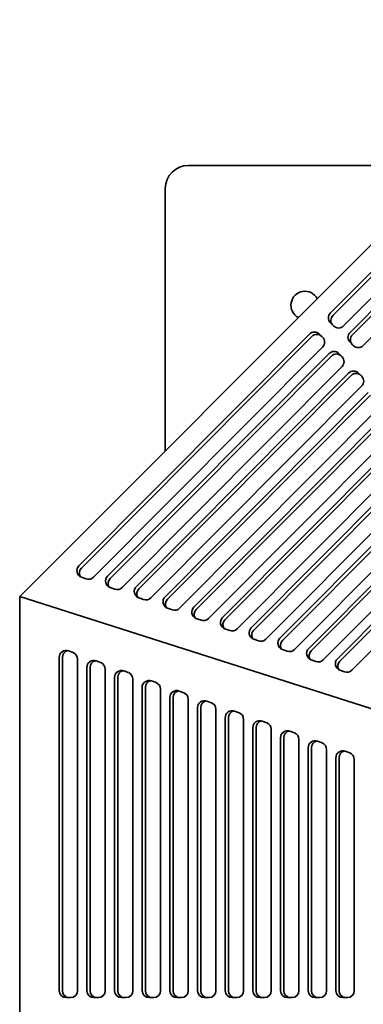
# Model space of a CAD drawing. Header units: millimetres. Extents: x 418 to 1262, y 170 to 1018.
# Tile 7 of 12: x 418 to 565, y 596 to 1018. Entities that reach past the tile are written whole.
import ezdxf

# ---------------------------------------------------------------- set-up
doc = ezdxf.new("R2010")
doc.units = ezdxf.units.MM
doc.header["$LTSCALE"] = 4
doc.layers.add('Krawędzie widoczne(ISO)', color=7, linetype='Continuous', lineweight=35, true_color=0x262659)

msp = doc.modelspace()

# ---------------------------------------------------------------- linework, layer by layer
at = {"layer": 'Krawędzie widoczne(ISO)'}
for p, q in [((417.5, 770.51), (664.99, 1018)), ((550.97, 892.17), (649.98, 991.59)), ((552.02, 891.13), (651.02, 990.54)), ((654.93, 985.35), (556.58, 886.59)), ((559.38, 883.8), (654.46, 979.28)), ((560.43, 882.75), (655.51, 978.23)), ((659.41, 973.04), (564.99, 878.22)), ((602.49, 955.5), (490, 955.5)), ((480, 945.5), (480, 833.01)), ((552.36, 886.56), (550.96, 887.95)), ((442.93, 783.69), (541.94, 883.1)), ((546.16, 883.14), (547.56, 881.74)), ((443.98, 782.64), (542.99, 882.06)), ((547.21, 882.09), (547.65, 881.64)), ((560.77, 878.19), (559.37, 879.58)), ((547.55, 877.52), (449.19, 778.76)), ((455.27, 779.26), (550.35, 874.73)), ((554.57, 874.76), (555.97, 873.37)), ((456.31, 778.21), (551.4, 873.68)), ((555.61, 873.72), (556.06, 873.27)), ((555.96, 869.15), (461.53, 774.33)), ((467.6, 774.82), (558.76, 866.36)), ((562.98, 866.39), (564.38, 864.99)), ((468.65, 773.78), (559.8, 865.31)), ((564.02, 865.34), (564.47, 864.9)), ((564.36, 860.77), (473.86, 769.9)), ((479.94, 770.39), (567.17, 857.98)), ((480.98, 769.34), (568.21, 856.94)), ((572.77, 852.4), (486.2, 765.46)), ((492.27, 765.96), (575.58, 849.61)), ((493.32, 764.91), (576.62, 848.56)), ((581.18, 844.03), (498.53, 761.03)), ((504.61, 761.53), (583.99, 841.23)), ((505.65, 760.48), (585.03, 840.19)), ((589.59, 835.65), (510.87, 756.6)), ((516.94, 757.09), (592.4, 832.86)), ((517.99, 756.05), (593.44, 831.81)), ((598, 827.28), (523.2, 752.17)), ((529.28, 752.66), (600.81, 824.49)), ((530.32, 751.61), (601.85, 823.44)), ((606.41, 818.9), (535.54, 747.73)), ((541.61, 748.23), (609.22, 816.11)), ((542.66, 747.18), (610.26, 815.07)), ((614.82, 810.53), (547.87, 743.3)), ((553.95, 743.79), (617.62, 807.73)), ((554.99, 742.75), (618.66, 806.68)), ((623.2, 802.17), (560.18, 738.88)), ((446.06, 778.05), (444, 778.79)), ((458.39, 773.61), (456.33, 774.35)), ((746, 665.62), (417.5, 770.51)), ((417.5, 420.5), (417.5, 770.51)), ((470.73, 769.18), (468.67, 769.92)), ((483.06, 764.75), (481, 765.49)), ((495.39, 760.32), (493.34, 761.05)), ((507.73, 755.88), (505.67, 756.62)), ((520.06, 751.45), (518.01, 752.19)), ((434.45, 601.38), (434.45, 744.35)), ((435.83, 601.38), (435.83, 744.35)), ((438.43, 747.17), (440.4, 746.46)), ((442.36, 743.64), (442.36, 601.38)), ((532.4, 747.02), (530.34, 747.76)), ((446.32, 601.38), (446.32, 740.04)), ((447.71, 601.38), (447.71, 740.04)), ((450.3, 742.87), (452.28, 742.15)), ((544.73, 742.59), (542.68, 743.32)), ((454.25, 739.33), (454.25, 601.38)), ((458.21, 601.38), (458.21, 735.73)), ((459.59, 601.38), (459.59, 735.73)), ((462.18, 738.56), (464.16, 737.84)), ((557.04, 738.17), (555.01, 738.89)), ((466.13, 735.02), (466.13, 601.38)), ((470.09, 601.38), (470.09, 731.43)), ((471.48, 601.38), (471.48, 731.43)), ((474.07, 734.25), (476.05, 733.53)), ((478.02, 730.71), (478.02, 601.38)), ((481.98, 601.38), (481.98, 727.12)), ((483.36, 601.38), (483.36, 727.12)), ((485.95, 729.94), (487.93, 729.22)), ((489.9, 726.4), (489.9, 601.38)), ((493.86, 601.38), (493.86, 722.81)), ((495.25, 601.38), (495.25, 722.81)), ((497.84, 725.63), (499.82, 724.91)), ((501.79, 722.09), (501.79, 601.38)), ((505.75, 601.38), (505.75, 718.5)), ((507.13, 601.38), (507.13, 718.5)), ((509.72, 721.32), (511.7, 720.6)), ((513.67, 717.78), (513.67, 601.38)), ((517.63, 601.38), (517.63, 714.19)), ((519.02, 601.38), (519.02, 714.19)), ((521.61, 717.01), (523.59, 716.29)), ((525.56, 713.47), (525.56, 601.38)), ((529.52, 601.38), (529.52, 709.88)), ((530.9, 601.38), (530.9, 709.88)), ((533.49, 712.7), (535.47, 711.98)), ((537.44, 709.16), (537.44, 601.38)), ((545.38, 708.39), (547.36, 707.67)), ((541.4, 601.38), (541.4, 705.57)), ((542.78, 601.38), (542.78, 705.57)), ((549.33, 704.85), (549.33, 601.38)), ((557.26, 704.08), (559.24, 703.36)), ((553.29, 601.38), (553.29, 701.26)), ((554.67, 601.38), (554.67, 701.26)), ((561.21, 700.54), (561.21, 601.38)), ((439.39, 598.38), (437.42, 598.38)), ((451.28, 598.38), (449.3, 598.38)), ((463.16, 598.38), (461.18, 598.38)), ((475.05, 598.38), (473.06, 598.38)), ((486.93, 598.38), (484.95, 598.38)), ((498.81, 598.38), (496.83, 598.38)), ((510.7, 598.38), (508.72, 598.38)), ((522.58, 598.38), (520.6, 598.38)), ((534.47, 598.38), (532.49, 598.38)), ((546.35, 598.38), (544.37, 598.38)), ((558.24, 598.38), (556.26, 598.38))]:
    msp.add_line(p, q, dxfattribs=at)
for centre, radius, start, end in [((490, 945.5), 10, 90, 180), ((540, 895.5), 6, 27.9017, 242.0983)]:
    msp.add_arc(centre, radius, start, end, dxfattribs=at)
for centre, major_axis, ratio, start_param, end_param in [((553.07, 890.08), (-2.12, -2.12), 0.988988, 4.714483, 6.285279), ((554.12, 889.03), (-2.12, -2.12), 0.988988, 4.714483, 6.239568), ((544.04, 881.01), (2.12, 2.12), 0.988988, 0.002094, 1.57289), ((545.09, 879.96), (2.12, 2.12), 0.988988, 0.002094, 1.57289), ((554.48, 888.68), (-2.12, -2.12), 0.988988, 0.002094, 1.57289), ((561.48, 881.71), (-2.12, -2.12), 0.988988, 4.714483, 6.285279), ((545.44, 879.62), (2.12, 2.12), 0.988988, 4.714483, 6.285279), ((562.53, 880.66), (-2.12, -2.12), 0.988988, 4.714483, 6.239568), ((552.45, 872.64), (2.12, 2.12), 0.988988, 0.002094, 1.57289), ((553.5, 871.59), (2.12, 2.12), 0.988988, 0.002094, 1.57289), ((562.88, 880.31), (-2.12, -2.12), 0.988988, 0.002094, 1.57289), ((553.85, 871.24), (2.12, 2.12), 0.988988, 4.714483, 6.285279), ((560.86, 864.26), (2.12, 2.12), 0.988988, 0.002094, 1.57289), ((561.91, 863.22), (2.12, 2.12), 0.988988, 0.002094, 1.57289), ((562.26, 862.87), (2.12, 2.12), 0.988988, 4.714483, 6.285279), ((445.04, 781.59), (-2.12, -2.12), 0.988988, 4.714483, 6.719447), ((446.08, 780.55), (-2.12, -2.12), 0.988988, 4.714483, 6.031124), ((447.09, 780.86), (-2.12, -2.12), 0.988988, 0.436261, 1.57289), ((457.37, 777.16), (-2.12, -2.12), 0.988988, 4.714483, 6.719447), ((458.42, 776.12), (-2.12, -2.12), 0.988988, 4.714483, 6.031124), ((459.43, 776.42), (-2.12, -2.12), 0.988988, 0.436261, 1.57289), ((469.71, 772.73), (-2.12, -2.12), 0.988988, 4.714483, 6.719447), ((470.75, 771.68), (-2.12, -2.12), 0.988988, 4.714483, 6.031124), ((471.76, 771.99), (-2.12, -2.12), 0.988988, 0.436261, 1.57289), ((482.04, 768.3), (-2.12, -2.12), 0.988988, 4.714483, 6.719447), ((483.09, 767.25), (-2.12, -2.12), 0.988988, 4.714483, 6.031124), ((484.1, 767.56), (-2.12, -2.12), 0.988988, 0.436261, 1.57289), ((494.38, 763.86), (-2.12, -2.12), 0.988988, 4.714483, 6.719447), ((495.42, 762.82), (-2.12, -2.12), 0.988988, 4.714483, 6.031124), ((496.43, 763.13), (-2.12, -2.12), 0.988988, 0.436261, 1.57289), ((506.71, 759.43), (-2.12, -2.12), 0.988988, 4.714483, 6.719447), ((507.76, 758.39), (-2.12, -2.12), 0.988988, 4.714483, 6.031124), ((508.77, 758.69), (-2.12, -2.12), 0.988988, 0.436261, 1.57289), ((519.04, 755), (-2.12, -2.12), 0.988988, 4.714483, 6.719447), ((520.09, 753.95), (-2.12, -2.12), 0.988988, 4.714483, 6.031124), ((521.1, 754.26), (-2.12, -2.12), 0.988988, 0.436261, 1.57289), ((531.38, 750.57), (-2.12, -2.12), 0.988988, 4.714483, 6.719447), ((532.43, 749.52), (-2.12, -2.12), 0.988988, 4.714483, 6.031124), ((543.71, 746.13), (-2.12, -2.12), 0.988988, 4.714483, 6.719447), ((437.42, 744.35), (0, 3), 0.990396, 5.938537, 7.853982), ((438.8, 744.35), (0, 3), 0.990396, 0.234814, 1.570796), ((439.39, 743.64), (0, 3), 0.990396, 4.712389, 5.938537), ((533.44, 749.83), (-2.12, -2.12), 0.988988, 0.436261, 1.57289), ((544.76, 745.09), (-2.12, -2.12), 0.988988, 4.714483, 6.031124), ((556.05, 741.7), (-2.12, -2.12), 0.988988, 4.714483, 6.719447), ((449.3, 740.04), (0, 3), 0.990396, 5.938537, 7.853982), ((450.68, 740.04), (0, 3), 0.990396, 0.234814, 1.570796), ((451.28, 739.33), (0, 3), 0.990396, 4.712389, 5.938537), ((545.77, 745.4), (-2.12, -2.12), 0.988988, 0.436261, 1.57289), ((557.1, 740.65), (-2.12, -2.12), 0.988988, 4.714483, 6.031124), ((461.18, 735.73), (0, 3), 0.990396, 5.938537, 7.853982), ((462.56, 735.73), (0, 3), 0.990396, 0.234814, 1.570796), ((463.16, 735.02), (0, 3), 0.990396, 4.712389, 5.938537), ((558.07, 740.97), (-2.12, -2.12), 0.988988, 0.436261, 1.57289), ((473.06, 731.43), (0, 3), 0.990396, 5.938537, 7.853982), ((474.45, 731.43), (0, 3), 0.990396, 0.234814, 1.570796), ((475.05, 730.71), (0, 3), 0.990396, 4.712389, 5.938537), ((484.95, 727.12), (0, 3), 0.990396, 5.938537, 7.853982), ((486.33, 727.12), (0, 3), 0.990396, 0.234814, 1.570796), ((486.93, 726.4), (0, 3), 0.990396, 4.712389, 5.938537), ((496.83, 722.81), (0, 3), 0.990396, 5.938537, 7.853982), ((498.22, 722.81), (0, 3), 0.990396, 0.234814, 1.570796), ((498.81, 722.09), (0, 3), 0.990396, 4.712389, 5.938537), ((508.72, 718.5), (0, 3), 0.990396, 5.938537, 7.853982), ((510.1, 718.5), (0, 3), 0.990396, 0.234814, 1.570796), ((510.7, 717.78), (0, 3), 0.990396, 4.712389, 5.938537), ((520.6, 714.19), (0, 3), 0.990396, 5.938537, 7.853982), ((521.99, 714.19), (0, 3), 0.990396, 0.234814, 1.570796), ((522.58, 713.47), (0, 3), 0.990396, 4.712389, 5.938537), ((532.49, 709.88), (0, 3), 0.990396, 5.938537, 7.853982), ((533.87, 709.88), (0, 3), 0.990396, 0.234814, 1.570796), ((534.47, 709.16), (0, 3), 0.990396, 4.712389, 5.938537), ((544.37, 705.57), (0, 3), 0.990396, 5.938537, 7.853982), ((545.76, 705.57), (0, 3), 0.990396, 0.234814, 1.570796), ((546.35, 704.85), (0, 3), 0.990396, 4.712389, 5.938537), ((556.26, 701.26), (0, 3), 0.990396, 5.938537, 7.853982), ((557.64, 701.26), (0, 3), 0.990396, 0.234814, 1.570796), ((558.24, 700.54), (0, 3), 0.990396, 4.712389, 5.938537), ((437.42, 601.38), (0, -3), 0.990396, 4.712389, 6.283185), ((438.8, 601.38), (0, -3), 0.990396, 4.712389, 6.283185), ((439.39, 601.38), (0, -3), 0.990396, 0, 1.570796), ((449.3, 601.38), (0, -3), 0.990396, 4.712389, 6.283185), ((450.68, 601.38), (0, -3), 0.990396, 4.712389, 6.283185), ((451.28, 601.38), (0, -3), 0.990396, 0, 1.570796), ((461.18, 601.38), (0, -3), 0.990396, 4.712389, 6.283185), ((462.56, 601.38), (0, -3), 0.990396, 4.712389, 6.283185), ((463.16, 601.38), (0, -3), 0.990396, 0, 1.570796), ((473.06, 601.38), (0, -3), 0.990396, 4.712389, 6.283185), ((474.45, 601.38), (0, -3), 0.990396, 4.712389, 6.283185), ((475.05, 601.38), (0, -3), 0.990396, 0, 1.570796), ((484.95, 601.38), (0, -3), 0.990396, 4.712389, 6.283185), ((486.33, 601.38), (0, -3), 0.990396, 4.712389, 6.283185), ((486.93, 601.38), (0, -3), 0.990396, 0, 1.570796), ((496.83, 601.38), (0, -3), 0.990396, 4.712389, 6.283185), ((498.22, 601.38), (0, -3), 0.990396, 4.712389, 6.283185), ((498.81, 601.38), (0, -3), 0.990396, 0, 1.570796), ((508.72, 601.38), (0, -3), 0.990396, 4.712389, 6.283185), ((510.1, 601.38), (0, -3), 0.990396, 4.712389, 6.283185), ((510.7, 601.38), (0, -3), 0.990396, 0, 1.570796), ((520.6, 601.38), (0, -3), 0.990396, 4.712389, 6.283185), ((521.99, 601.38), (0, -3), 0.990396, 4.712389, 6.283185), ((522.58, 601.38), (0, -3), 0.990396, 0, 1.570796), ((532.49, 601.38), (0, -3), 0.990396, 4.712389, 6.283185), ((533.87, 601.38), (0, -3), 0.990396, 4.712389, 6.283185), ((534.47, 601.38), (0, -3), 0.990396, 0, 1.570796), ((544.37, 601.38), (0, -3), 0.990396, 4.712389, 6.283185), ((545.76, 601.38), (0, -3), 0.990396, 4.712389, 6.283185), ((546.35, 601.38), (0, -3), 0.990396, 0, 1.570796), ((556.26, 601.38), (0, -3), 0.990396, 4.712389, 6.283185), ((557.64, 601.38), (0, -3), 0.990396, 4.712389, 6.283185), ((558.24, 601.38), (0, -3), 0.990396, 0, 1.570796)]:
    msp.add_ellipse(centre, major_axis=major_axis, ratio=ratio, start_param=start_param, end_param=end_param, dxfattribs=at)

doc.saveas('drawing.dxf')
